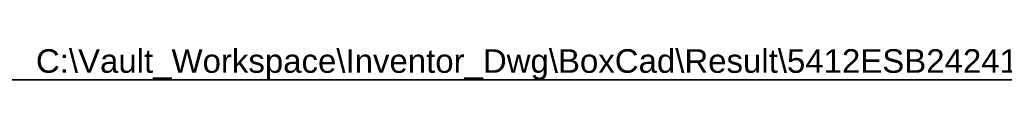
# Model space of a CAD drawing. Header units: inches. Extents: x 3 to 173, y 3 to 113.
# Tile 37 of 57: x 61.09 to 100.15, y 111.15 to 112.49. Entities that reach past the tile are written whole.
import ezdxf

# ---------------------------------------------------------------- set-up
doc = ezdxf.new("R2010")
doc.units = ezdxf.units.IN
doc.header["$LTSCALE"] = 10.4
doc.header["$MEASUREMENT"] = 0
doc.layers.get('0').update_dxf_attribs({"lineweight": 25})
doc.layers.add('Sketch Geometry(ANSI)', color=7, linetype='Continuous', lineweight=25)
doc.layers.add('Symbols(ANSI)', color=7, linetype='Continuous', lineweight=25)
doc.styles.add('Current-ANSI', font='arial.ttf')

# ---------------------------------------------------------------- blocks, each defined once
blk = doc.blocks.new('Borders 3_EXM - B (Inch)')
at = {"layer": 'Sketch Geometry(ANSI)', "linetype": 'Continuous', "lineweight": 35}
blk.add_line((16.3979, 10.6915), (0.5229, 10.6915), dxfattribs=at)
at = {"layer": 'Symbols(ANSI)', "color": 7, "style": 'Current-ANSI'}
blk.add_attdef('FILENAME_AND_PATH_001', (5.9364, 10.7181), '', height=0.09, dxfattribs=at)

msp = doc.modelspace()

# ---------------------------------------------------------------- block references
at = {"xscale": 10.4, "yscale": 10.4, "zscale": 10.4}
msp.add_blockref('Borders 3_EXM - B (Inch)', (0, 0), dxfattribs=at).add_auto_attribs({'FILENAME_AND_PATH_001': 'C:\\Vault_Workspace\\Inventor_Dwg\\BoxCad\\Result\\5412ESB242410\\5412ESB242410.idw'})

doc.saveas('drawing.dxf')
